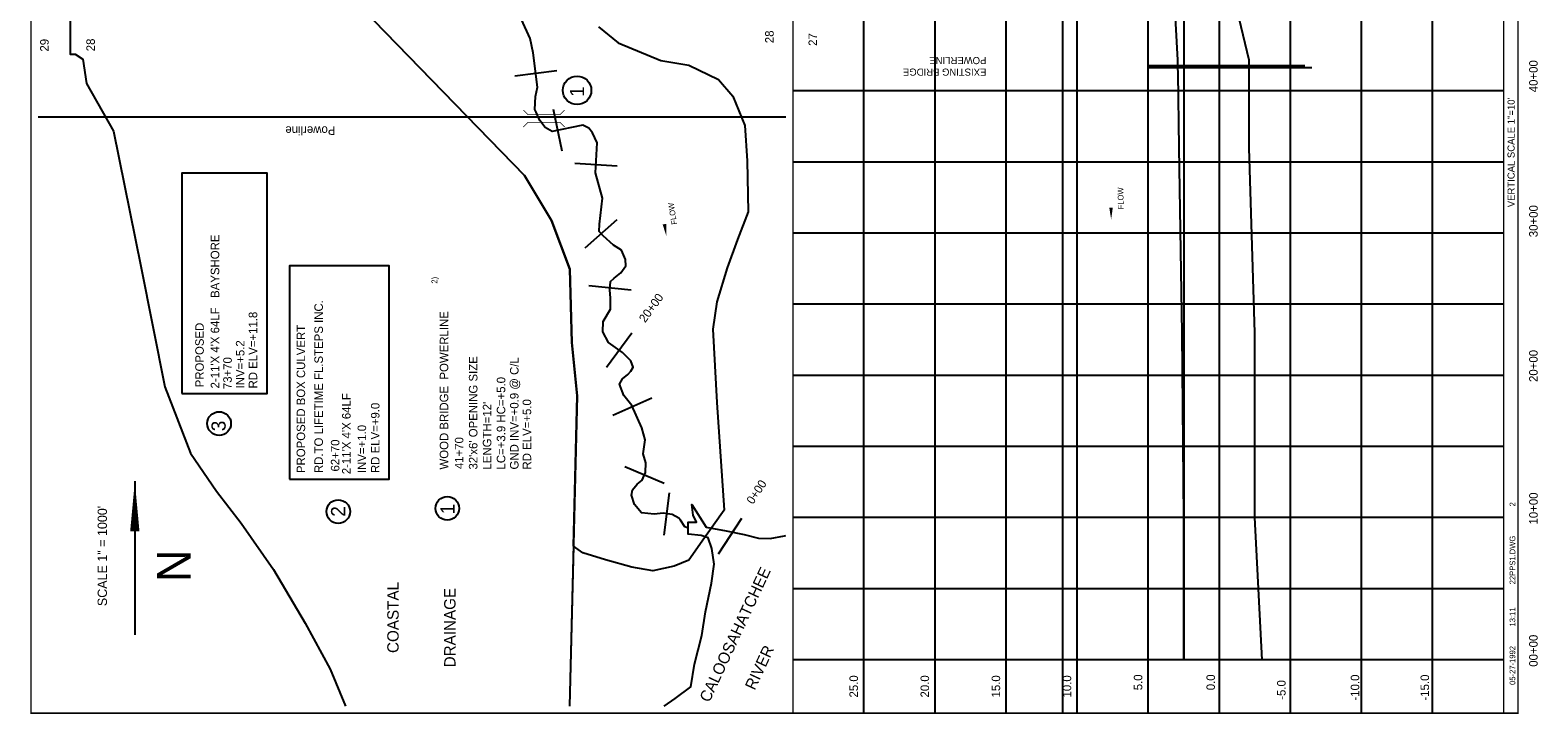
# Model space of a CAD drawing. Extents: x 229944 to 240664, y 860073 to 876083.
# Tile 1 of 3: x 229944 to 240549, y 860073 to 864880. Entities that reach past the tile are written whole.
import ezdxf
from ezdxf.enums import TextEntityAlignment as Align

# ---------------------------------------------------------------- set-up
doc = ezdxf.new("R2010")
doc.units = 0
doc.header["$LTSCALE"] = 800
for name, pattern in [('DASHED', [0]), ('DIVIDE', [0]), ('STREAM', [0])]:
    doc.linetypes.add(name, pattern=pattern)
doc.layers.get('0').update_dxf_attribs({"linetype": 'CONTINUOUS'})
for name, color, linetype in [('BORDER', 1, 'CONTINUOUS'), ('GRID', 2, 'CONTINUOUS'), ('POWERLINES', 14, 'DIVIDE'), ('PROPOSED', 7, 'CONTINUOUS'), ('RR', 13, 'CONTINUOUS'), ('STATIONS', 7, 'CONTINUOUS'), ('STRUCTTEXT', 7, 'CONTINUOUS'), ('STRUCTURES', 1, 'CONTINUOUS'), ('TEXT', 7, 'CONTINUOUS'), ('TRUNKS', 5, 'STREAM'), ('WATER', 4, 'CONTINUOUS'), ('WSHEDS', 3, 'CONTINUOUS')]:
    doc.layers.add(name, color=color, linetype=linetype)

# ---------------------------------------------------------------- blocks, each defined once
blk = doc.blocks.new('BRIDGE')
at = {"layer": 'STRUCTURES', "color": 0, "const_width": 20}
for points in [[(-234, -534), (-101, -402), (-101, 496), (-234, 629)], [(244, -534), (112, -402), (112, 496), (244, 629)]]:
    blk.add_lwpolyline(points, dxfattribs=at)
blk = doc.blocks.new('LOGON')
at = {"color": 0}
blk.add_attdef('DATE', text='', height=1, dxfattribs=at).set_placement((-1.87, 1.76), align=Align.RIGHT)
for tag, p in [('TIME', (1.56, 1.76)), ('DRAWING', (8.97, 1.76)), ('OPERATOR', (22.66, 1.76))]:
    blk.add_attdef(tag, p, '', height=1, dxfattribs=at)
blk = doc.blocks.new('FLARROW')
at = {"color": 0}
blk.add_lwpolyline([(-0.28, 0.019, 0, 0.05, 0), (-0.112, 0.019, 0, 0, -0.087559), (-0.012, 0.001, 0, 0, 0.245722), (0.075, 0.013, 0, 0, -0.309425), (0.212, 0.015, 0, 0, 0), (0.278, 0.013, 0, 0, 0)], format="xyseb", dxfattribs=at)
blk.add_text('FLOW', height=0.08, dxfattribs=at).set_placement((0.015, -0.157), align=Align.CENTER)

msp = doc.modelspace()

# ---------------------------------------------------------------- linework, layer by layer
at = {"layer": 'BORDER', "color": 0, "const_width": 10}
msp.add_lwpolyline([(240409, 860078), (240409, 876078), (229949, 876078), (229949, 860078)], close=True, dxfattribs=at)
for points in [[(235309, 860078), (235309, 876078)], [(240309, 860078), (240309, 876078)]]:
    msp.add_lwpolyline(points, dxfattribs=at)
at = {"layer": 'GRID', "color": 0}
for points in [[(235809, 860078), (235809, 876078)], [(236309, 860078), (236309, 876078)], [(236809, 860078), (236809, 876078)], [(237209, 860078), (237209, 876078)], [(237309, 860078), (237309, 876078)], [(237809, 860078), (237809, 876078)], [(238309, 860078), (238309, 876078)], [(238809, 860078), (238809, 876078)], [(239309, 860078), (239309, 876078)], [(239809, 860078), (239809, 876078)], [(240309, 864453), (235309, 864453)], [(240309, 863953), (235309, 863953)], [(240309, 863453), (235309, 863453)], [(240309, 862953), (235309, 862953)], [(240309, 862453), (235309, 862453)], [(240309, 861953), (235309, 861953)], [(240309, 861453), (235309, 861453)], [(240309, 860953), (235309, 860953)], [(240309, 860453), (235309, 860453)]]:
    msp.add_lwpolyline(points, dxfattribs=at)
at = {"layer": 'POWERLINES', "color": 0}
msp.add_lwpolyline([(235259, 864269), (229999, 864268)], dxfattribs=at)
at = {"layer": 'PROPOSED', "color": 0}
msp.add_line((237979, 864630), (237919, 864630), dxfattribs=at)
at = {"layer": 'PROPOSED', "color": 0, "linetype": 'DASHED'}
for points in [[(238609, 860453), (238559, 861453), (238559, 862753), (238519, 864053), (238519, 864577), (238519, 864617), (238519, 864630), (238519, 864670), (238209, 865960), (238059, 866687), (238209, 866707), (238209, 866739), (238059, 866749), (237789, 867731), (237789, 867791), (237789, 867855), (237769, 867865), (237459, 868953), (237519, 870053), (237309, 871223)], [(238910, 864630), (237809, 864630), (237809, 864618), (238959, 864618)]]:
    msp.add_lwpolyline(points, dxfattribs=at)
at = {"layer": 'PROPOSED', "color": 0}
msp.add_lwpolyline([(238057, 865960), (238058, 864670), (238058, 864630), (238058, 864617), (238058, 864577), (238059, 864053), (238059, 862753), (238059, 861453), (238059, 860453), (238058, 861453), (238047, 862753), (238027, 864053), (238020, 864577), (238018, 864617), (238018, 864630), (238017, 864670), (237947, 865960)], dxfattribs=at)
for points in [[(231010, 862325), (231610, 862325), (231610, 863875), (231010, 863875)], [(231768, 861722), (232468, 861722), (232468, 863222), (231768, 863222)]]:
    msp.add_lwpolyline(points, close=True, dxfattribs=at)
for centre in [(231273, 862114), (232111, 861495)]:
    msp.add_circle(centre, 83.2, dxfattribs=at)
at = {"layer": 'RR', "color": 0}
msp.add_lwpolyline([(229999, 867283), (232280, 865032), (233421, 863858), (233610, 863541), (233739, 863199), (233753, 862685), (233791, 862310), (233737, 860128)], dxfattribs=at)
at = {"layer": 'STATIONS', "color": 0}
for p, q in [((233352, 864558), (233649, 864596)), ((233685, 864030), (233624, 864323)), ((233775, 863945), (234074, 863927)), ((233848, 863350), (234072, 863549)), ((233874, 863084), (234172, 863055)), ((233998, 862510), (234175, 862753)), ((234043, 862172), (234317, 862294)), ((234127, 861813), (234403, 861696)), ((234404, 861330), (234441, 861628)), ((234785, 861198), (234951, 861448))]:
    msp.add_line(p, q, dxfattribs=at)
at = {"layer": 'STRUCTTEXT', "color": 0}
for centre, radius in [((233791, 864457), 100), ((232878, 861518), 83.2)]:
    msp.add_circle(centre, radius, dxfattribs=at)
at = {"layer": 'TEXT', "color": 0}
msp.add_line((230680, 861708), (230680, 860628), dxfattribs=at)
msp.add_lwpolyline([(230680, 861708, 0, 65.7, 0), (230680, 861356, 65.7, 65.7, 0)], format="xyseb", dxfattribs=at)
at = {"layer": 'TRUNKS', "color": 0}
msp.add_lwpolyline([(234573, 861379), (234550, 861389), (234519, 861434), (234506, 861449), (234460, 861475), (234396, 861483), (234333, 861477), (234245, 861487), (234194, 861545), (234174, 861611), (234180, 861648), (234214, 861688), (234249, 861716), (234272, 861771), (234274, 861839), (234257, 861902), (234269, 862000), (234246, 862085), (234176, 862242), (234121, 862311), (234089, 862391), (234111, 862428), (234147, 862459), (234169, 862482), (234186, 862510), (234168, 862556), (234110, 862614), (234013, 862685), (233973, 862758), (233974, 862831), (234025, 862919), (234027, 862995), (234021, 863054), (234027, 863113), (234053, 863137), (234098, 863173), (234135, 863223), (234132, 863267), (234103, 863334), (234048, 863369), (233975, 863433), (233946, 863465), (233948, 863516), (233969, 863699), (233921, 863876), (233933, 864088), (233900, 864159), (233873, 864192), (233831, 864213), (233751, 864196), (233616, 864168), (233567, 864196), (233529, 864244), (233521, 864261), (233502, 864303), (233493, 864322), (233499, 864414), (233513, 864479), (233482, 864721), (233461, 864821), (233400, 864956)], dxfattribs=at)
at = {"layer": 'WATER', "color": 0}
msp.add_lwpolyline([(234403, 860128), (234481, 860181), (234590, 860264), (234616, 860423), (234668, 860624), (234694, 860791), (234737, 860992), (234755, 861126), (234739, 861235), (234714, 861310), (234664, 861327), (234572, 861336), (234573, 861420), (234631, 861420), (234607, 861470), (234599, 861546), (234698, 861386), (234840, 861360), (234966, 861334), (235066, 861308), (235150, 861307), (235251, 861324), (235259, 861327)], dxfattribs=at)
at = {"layer": 'WSHEDS', "color": 0}
for points in [[(230226, 865004), (230226, 864711), (230261, 864711), (230315, 864675), (230341, 864506), (230531, 864169), (230723, 863220), (230891, 862373), (231072, 861907), (231254, 861639), (231428, 861413), (231656, 861087), (231878, 860710), (232055, 860387), (232163, 860128)], [(234688, 861311), (234577, 861153), (234473, 861111), (234324, 861079), (234175, 861105), (233990, 861156), (233832, 861206), (233765, 861252), (233791, 862310), (233753, 862685), (233739, 863199), (233610, 863541), (233421, 863858), (232280, 865032)], [(233942, 864903), (234081, 864790), (234379, 864667), (234577, 864633), (234786, 864533), (234887, 864416), (234970, 864210), (234988, 863961), (234995, 863602), (234919, 863407), (234847, 863209), (234774, 862969), (234745, 862777), (234774, 862263), (234825, 861505), (234688, 861311)], [(233765, 861252), (233737, 860128)]]:
    msp.add_lwpolyline(points, dxfattribs=at)

# ---------------------------------------------------------------- block references
at = {"layer": 'STRUCTURES', "color": 0, "xscale": 0.25, "yscale": 0.25, "zscale": 0.25, "rotation": 90}
msp.add_blockref('BRIDGE', (233570, 864257), dxfattribs=at)
at = {"layer": 'TEXT', "color": 0, "xscale": 40, "yscale": 40, "zscale": 40, "rotation": 90}
msp.add_blockref('LOGON', (240461, 860625), dxfattribs=at).add_auto_attribs({'DATE': '05-27-1992', 'TIME': '13:11', 'OPERATOR': '2', 'DRAWING': '22PPS1.DWG'})
at = {"layer": 'TRUNKS', "color": 0, "xscale": 500, "yscale": 500, "zscale": 500}
for p, rotation in [((237556, 863689), 90.53831412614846), ((234406, 863573), 99.00000000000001)]:
    msp.add_blockref('FLARROW', p, dxfattribs=dict(at, rotation=rotation))

# ---------------------------------------------------------------- texts
at = {"layer": 'POWERLINES', "color": 0}
msp.add_text('Powerline', height=60, rotation=180, dxfattribs=at).set_placement((232091, 864204))
at = {"layer": 'PROPOSED', "color": 0}
for s, height, p in [("2-11'X 4'X 64LF   BAYSHORE", 59.94, (231274, 862361)), ('RD ELV=+11.8', 59.94, (231541, 862361)), ('RD.TO LIFETIME FL.STEPS INC.', 59.94, (232003, 861766)), ('PROPOSED', 59.9, (231165, 862369)), ('INV=+5.2', 59.9, (231451, 862361)), ('PROPOSED BOX CULVERT', 59.94, (231878, 861766)), ('73+70', 59.9, (231362, 862356)), ("2-11'X 4'X 64LF", 59.94, (232198, 861758)), ('RD ELV=+9.0', 59.94, (232401, 861766)), ('3', 99.9, (231319, 862060)), ('INV=+1.0', 59.9, (232307, 861766)), ('62+70', 59.9, (232119, 861777)), ('2', 99.9, (232160, 861459))]:
    msp.add_text(s, height=height, rotation=90, dxfattribs=at).set_placement(p)
at = {"layer": 'STATIONS', "color": 0}
for s, rotation, p in [('20+00', 53.8994, (234336, 862910)), ('0+00', 56.4824, (235078, 861617))]:
    msp.add_text(s, height=60, rotation=rotation, dxfattribs=at).set_placement(p, align=Align.CENTER)
at = {"layer": 'STRUCTTEXT', "color": 0}
for s, height, p in [('1', 100, (233840, 864411)), ('2)', 40, (232807, 863098)), ('WOOD BRIDGE  POWERLINE', 59.94, (232885, 861791)), ("32'x6' OPENING SIZE", 59.94, (233090, 861791)), ('GND INV=+0.9 @ C/L', 59.94, (233379, 861791)), ('LC=+3.9 HC=+5.0', 59.94, (233286, 861791)), ("LENGTH=12'", 59.9, (233188, 861791)), ('RD ELV=+5.0', 59.94, (233468, 861791)), ('41+70', 59.9, (232991, 861794)), ('1', 99.9, (232930, 861476))]:
    msp.add_text(s, height=height, rotation=90, dxfattribs=at).set_placement(p)
at = {"layer": 'TEXT', "color": 0}
for s, height, p in [('29', 60, (230074, 864774)), ('28', 60, (230399, 864776)), ('28', 60, (235174, 864833)), ('27', 60, (235479, 864814)), ('40+00', 60, (240548, 864556)), ('30+00', 60, (240548, 863537)), ('20+00', 60, (240548, 862519)), ('10+00', 60, (240548, 861517)), ('SCALE 1" = 1000\'', 65.73, (230484, 861183)), ('N', 235, (231072, 861114)), ('00+00', 60, (240548, 860517)), ('-10.0', 60, (239293, 860258)), ('-15.0', 60, (239784, 860258))]:
    msp.add_text(s, height=height, rotation=90, dxfattribs=at).set_placement(p, align=Align.CENTER)
for s, height, rotation, p in [('POWERLINE', 50, 180, (236670, 864691)), ('EXISTING BRIDGE', 50, 180, (236670, 864610)), ('VERTICAL SCALE 1"=10\'', 50, 90, (240386, 863635)), ('COASTAL', 80, 90, (232536, 860501)), ('DRAINAGE', 80, 90, (232936, 860400)), ('25.0', 60, 90, (235767, 860188)), ('20.0', 60, 90, (236267, 860188)), ('15.0', 60, 90, (236767, 860188)), ('10.0', 60, 90, (237267, 860188)), ('5.0', 60, 90, (237767, 860239)), ('0.0', 60, 90, (238278, 860239)), ('-5.0', 60, 90, (238775, 860172))]:
    msp.add_text(s, height=height, rotation=rotation, dxfattribs=at).set_placement(p)
at = {"layer": 'WATER', "color": 0}
for s, p in [('CALOOSAHATCHEE', (234721, 860148)), ('RIVER', (235041, 860234))]:
    msp.add_text(s, height=80, rotation=65, dxfattribs=at).set_placement(p)

doc.saveas('drawing.dxf')
